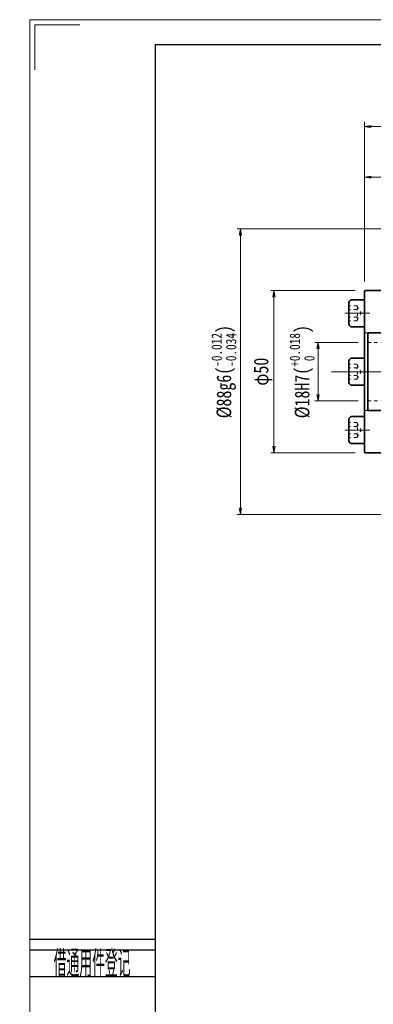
# Model space of a CAD drawing. Header units: millimetres. Extents: x -3 to 668, y 0 to 459.
# Tile 2 of 10: x -3 to 106, y 155 to 459. Entities that reach past the tile are written whole.
import ezdxf
from ezdxf.enums import TextEntityAlignment as Align

# ---------------------------------------------------------------- set-up
doc = ezdxf.new("R2010")
doc.units = ezdxf.units.MM
doc.linetypes.add('点画线', pattern=[18, 12, -2, 2, -2])
doc.linetypes.add('虚线', pattern=[2, 1, -1])
doc.layers.add('2细线层', color=4, linetype='Continuous')
doc.layers.add('6文字层', color=3, linetype='Continuous')
for name, color, linetype, lineweight in [('中心线层', 1, '点画线', 18), ('图框_外框线', 7, 'Continuous', 18), ('尺寸线层', 3, 'Continuous', 18), ('粗实线层', 7, 'Continuous', 35), ('虚线层', 6, '虚线', 18)]:
    doc.layers.add(name, color=color, linetype=linetype, lineweight=lineweight)
doc.styles.add('PC_TEXTSTYLE', font='ISOCP.SHX', dxfattribs={"width": 0.707, "bigfont": 'GBCBIG.SHX'})
doc.styles.add('宋体', font='SimSun.ttf', dxfattribs={"width": 0.8})
doc.dimstyles.new('A水平标注$0', dxfattribs={"dimtxt": 3.5, "dimasz": 2, "dimexe": 1.5, "dimexo": 3, "dimgap": 1.1, "dimtad": 1, "dimtoh": 1, "dimdec": 4, "dimdsep": 46, "dimtxsty": '宋体', "dimblk": 'OPEN', "dimcen": 3, "dimclrd": 3, "dimclre": 3, "dimclrt": 6, "dimadec": 0, "dimazin": 0, "dimtm": 1e-09, "dimtfac": 1, "dimtdec": 4, "dimtix": 1, "dimtmove": 0, "dimatfit": 3, "dimldrblk": 'OPEN', "dimfxl": 0, "dimlwd": 13, "dimlwe": 13, "dimarcsym": 0})
doc.dimstyles.new('D直径标注φ25', dxfattribs={"dimtxt": 3.5, "dimasz": 2, "dimexe": 1, "dimexo": 3, "dimtad": 1, "dimtoh": 1, "dimdec": 1, "dimdsep": 46, "dimtxsty": '宋体', "dimblk": 'OPEN', "dimcen": 3, "dimclrd": 3, "dimclre": 3, "dimclrt": 130, "dimadec": 0, "dimazin": 0, "dimtm": 1e-09, "dimtfac": 1, "dimtdec": 1, "dimtmove": 0, "dimatfit": 0, "dimldrblk": 'OPEN', "dimfxl": 0, "dimlwd": 13, "dimlwe": 13, "dimarcsym": 0})

# ---------------------------------------------------------------- blocks, each defined once
blk = doc.blocks.new('34fhh_1')
at = {"layer": '中心线层'}
blk.add_line((1.59, 0), (-6.07, 0), dxfattribs=at)
at = {"layer": '粗实线层'}
for p, q in [((-4.82, 3.31), (-4.82, -3.31)), ((0, 4.14), (-3.99, 4.14)), ((0, -4.14), (0, 4.14)), ((-3.99, -4.14), (0, -4.14))]:
    blk.add_line(p, q, dxfattribs=at)
for centre, start, end in [((-3.99, 3.31), 90, 180), ((-3.99, -3.31), 180, 270)]:
    blk.add_arc(centre, 0.828, start, end, dxfattribs=at)
at = {"layer": '虚线层'}
for p, q in [((-2.32, 2.31), (-4.82, 2.31)), ((-2.32, 1.15), (-4.82, 1.15)), ((-2.32, 2.31), (-0.99, 0)), ((-2.32, -2.31), (-0.99, 0)), ((-2.32, -1.15), (-4.82, -1.15)), ((-2.32, -2.31), (-4.82, -2.31))]:
    blk.add_line(p, q, dxfattribs=at)
for centre, radius, start, end in [((-3.47, 1.73), 1.29, 333.4349, 26.5651), ((-6.71, 0), 4.54, 345.2529, 14.7471), ((-3.47, -1.73), 1.29, 333.4349, 26.5651)]:
    blk.add_arc(centre, radius, start, end, dxfattribs=at)
blk = doc.blocks.new('zjt-090_1')
at = {"color": 7, "linetype": 'Continuous'}
for p, q in [((-19, -24.85), (-19, 24.85)), ((-10.41, 25), (-18.85, 25)), ((-10.26, 24.85), (-10.26, 0)), ((-8.74, 24.85), (-8.74, -24.85)), ((-0.15, 25), (-8.59, 25)), ((0, 24.85), (0, 0)), ((-10.26, 0), (-10.26, -24.85)), ((0, 0), (0, -24.85)), ((-18.85, -25), (-10.41, -25)), ((-8.59, -25), (-0.15, -25))]:
    blk.add_line(p, q, dxfattribs=at)
for centre, radius, start, end in [((-18.85, 24.85), 0.15, 90, 180), ((-10.41, 24.85), 0.15, 0, 90), ((-8.59, 24.85), 0.15, 90, 180), ((-0.15, 24.85), 0.15, 0, 90), ((-9.5, 22.25), 0.76, 0, 180), ((-9.5, -22.25), 0.76, 180, 0), ((-18.85, -24.85), 0.15, 180, 270), ((-10.41, -24.85), 0.15, 270, 0), ((-8.59, -24.85), 0.15, 180, 270), ((-0.15, -24.85), 0.15, 270, 0)]:
    blk.add_arc(centre, radius, start, end, dxfattribs=at)
at = {"layer": '中心线层'}
blk.add_line((3, 0), (-25.94, 0), dxfattribs=at)
at = {"layer": '粗实线层', "color": 6, "linetype": '虚线', "lineweight": 18}
for p, q in [((0, 12), (-19, 12)), ((0, -12), (-19, -12))]:
    blk.add_line(p, q, dxfattribs=at)
at = {"layer": '粗实线层'}
for p in [(-19, 18), (-19, 0)]:
    blk.add_blockref('34fhh_1', p, dxfattribs=at)
at = {"layer": '粗实线层', "xscale": -0.9999999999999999, "rotation": 180}
blk.add_blockref('34fhh_1', (-19, -18), dxfattribs=at)
blk = doc.blocks.new('_Open')
at = {"color": 0, "linetype": 'ByBlock', "lineweight": -2}
for p, q in [((-1, 0.17), (0, 0)), ((-1, -0.17), (0, 0)), ((0, 0), (-1, 0))]:
    blk.add_line(p, q, dxfattribs=at)
blk = doc.blocks.new('*D14')
at = {"layer": 'Defpoints', "color": 0, "transparency": 16777216}
for p in [(104.02, 359.05), (104.02, 341.05)]:
    blk.add_point(p, dxfattribs=at)
at = {"layer": '尺寸线层', "color": 3, "lineweight": 13, "transparency": 16777216}
for p, q in [((101.02, 359.05), (87.71, 359.05)), ((88.71, 357.05), (88.71, 343.05)), ((101.02, 341.05), (87.71, 341.05))]:
    blk.add_line(p, q, dxfattribs=at)
at = {"layer": '尺寸线层', "color": 3, "lineweight": 13, "transparency": 16777216, "xscale": 2, "yscale": 2, "zscale": 2}
for p, rotation in [((88.71, 359.05), 90), ((88.71, 341.05), 270)]:
    blk.add_blockref('_Open', p, dxfattribs=dict(at, rotation=rotation))
at = {"layer": '尺寸线层', "color": 130, "transparency": 16777216, "insert": (83.79, 350.05), "char_height": 4.5, "attachment_point": 5, "rotation": 90, "style": '宋体', "bg_fill": 3, "box_fill_scale": 1.1, "bg_fill_color": 257, "bg_fill_transparency": 0}
blk.add_mtext('{\\A1;\\A1;%%C18H7({\\H0.707107x;\\S+0.018^  0;})}', dxfattribs=at)
at = {"layer": 'Defpoints', "color": 0, "transparency": 16777216}
blk.add_point((88.71, 341.05), dxfattribs=at)
blk = doc.blocks.new('*D15')
at = {"layer": 'Defpoints', "color": 0, "transparency": 16777216}
for p in [(103.17, 375.05), (75.13, 325.05), (103.17, 325.05)]:
    blk.add_point(p, dxfattribs=at)
at = {"layer": '尺寸线层', "color": 3, "lineweight": 13, "transparency": 16777216}
for p, q in [((100.17, 375.05), (74.13, 375.05)), ((75.13, 373.05), (75.13, 327.05)), ((100.17, 325.05), (74.13, 325.05))]:
    blk.add_line(p, q, dxfattribs=at)
at = {"layer": '尺寸线层', "color": 3, "lineweight": 13, "transparency": 16777216, "xscale": 2, "yscale": 2, "zscale": 2}
for p, rotation in [((75.13, 375.05), 89.99999999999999), ((75.13, 325.05), 270)]:
    blk.add_blockref('_Open', p, dxfattribs=dict(at, rotation=rotation))
at = {"layer": '尺寸线层', "color": 130, "transparency": 16777216, "insert": (71.78, 350.05), "char_height": 4.5, "attachment_point": 5, "rotation": 90, "style": '宋体', "bg_fill": 3, "box_fill_scale": 1.1, "bg_fill_color": 257, "bg_fill_transparency": 0}
blk.add_mtext('φ50', dxfattribs=at)
blk = doc.blocks.new('*D17')
at = {"layer": 'Defpoints', "color": 0, "transparency": 16777216}
for p in [(103.02, 410.01), (124.02, 394.05), (103.02, 374.9)]:
    blk.add_point(p, dxfattribs=at)
at = {"layer": '尺寸线层', "color": 3, "lineweight": 13, "transparency": 16777216}
for p, q in [((103.02, 377.9), (103.02, 411.51)), ((122.02, 410.01), (105.02, 410.01)), ((124.02, 397.05), (124.02, 411.51))]:
    blk.add_line(p, q, dxfattribs=at)
at = {"layer": '尺寸线层', "color": 3, "lineweight": 13, "transparency": 16777216, "xscale": 2, "yscale": 2, "zscale": 2, "rotation": 180}
blk.add_blockref('_Open', (103.02, 410.01), dxfattribs=at)
at = {"layer": '尺寸线层', "color": 3, "lineweight": 13, "transparency": 16777216, "xscale": 2, "yscale": 2, "zscale": 2}
blk.add_blockref('_Open', (124.02, 410.01), dxfattribs=at)
at = {"layer": '尺寸线层', "color": 6, "transparency": 16777216, "insert": (113.52, 413.29), "char_height": 4.5, "attachment_point": 5, "style": '宋体', "bg_fill": 3, "box_fill_scale": 1.1, "bg_fill_color": 257, "bg_fill_transparency": 0}
blk.add_mtext('21', dxfattribs=at)
blk = doc.blocks.new('*D19')
at = {"layer": 'Defpoints', "color": 0, "transparency": 16777216}
for p in [(103.02, 425.6), (103.02, 374.9), (265.02, 374.9)]:
    blk.add_point(p, dxfattribs=at)
at = {"layer": '尺寸线层', "color": 3, "lineweight": 13, "transparency": 16777216}
for p, q in [((103.02, 377.9), (103.02, 427.1)), ((263.02, 425.6), (105.02, 425.6)), ((265.02, 377.9), (265.02, 427.1))]:
    blk.add_line(p, q, dxfattribs=at)
at = {"layer": '尺寸线层', "color": 3, "lineweight": 13, "transparency": 16777216, "xscale": 2, "yscale": 2, "zscale": 2, "rotation": 180}
blk.add_blockref('_Open', (103.02, 425.6), dxfattribs=at)
at = {"layer": '尺寸线层', "color": 3, "lineweight": 13, "transparency": 16777216, "xscale": 2, "yscale": 2, "zscale": 2}
blk.add_blockref('_Open', (265.02, 425.6), dxfattribs=at)
at = {"layer": '尺寸线层', "color": 6, "transparency": 16777216, "insert": (184.02, 428.9), "char_height": 4.5, "attachment_point": 5, "style": '宋体', "bg_fill": 3, "box_fill_scale": 1.1, "bg_fill_color": 257, "bg_fill_transparency": 0}
blk.add_mtext('162', dxfattribs=at)
blk = doc.blocks.new('*D20')
at = {"layer": 'Defpoints', "color": 0, "transparency": 16777216}
for p in [(124.02, 394.05), (64.8, 306.05), (124.02, 306.05)]:
    blk.add_point(p, dxfattribs=at)
at = {"layer": '尺寸线层', "color": 3, "lineweight": 13, "transparency": 16777216}
for p, q in [((121.02, 394.05), (63.8, 394.05)), ((64.8, 392.05), (64.8, 308.05)), ((121.02, 306.05), (63.8, 306.05))]:
    blk.add_line(p, q, dxfattribs=at)
at = {"layer": '尺寸线层', "color": 3, "lineweight": 13, "transparency": 16777216, "xscale": 2, "yscale": 2, "zscale": 2}
for p, rotation in [((64.8, 394.05), 90), ((64.8, 306.05), 270)]:
    blk.add_blockref('_Open', p, dxfattribs=dict(at, rotation=rotation))
at = {"layer": '尺寸线层', "color": 130, "transparency": 16777216, "insert": (59.73, 350.05), "char_height": 4.5, "attachment_point": 5, "rotation": 90, "style": '宋体', "bg_fill": 3, "box_fill_scale": 1.1, "bg_fill_color": 257, "bg_fill_transparency": 0}
blk.add_mtext('{\\A1;\\A1;%%C88g6({\\H0.707107x;\\S-0.012^ -0.034;})}', dxfattribs=at)

msp = doc.modelspace()

# ---------------------------------------------------------------- linework, layer by layer
at = {"layer": '2细线层'}
for p, q in [((0.18127, 175.10202), (38.59974, 175.10202)), ((0.18127, 171.82002), (38.59974, 171.82002)), ((0.18127, 163.61502), (38.59974, 163.61502))]:
    msp.add_line(p, q, dxfattribs=at)
at = {"layer": '中心线层'}
msp.add_line((92.82702, 350.05043), (251.92201, 350.05043), dxfattribs=at)
at = {"layer": '图框_外框线', "color": 3}
msp.add_lwpolyline([(1.54399, 443.12496), (1.54399, 457.02087), (15.43989, 457.02087)], dxfattribs=at)

# ---------------------------------------------------------------- block references
at = {"layer": '粗实线层'}
msp.add_blockref('zjt-090_1', (122.01652, 350.05043), dxfattribs=at)

# ---------------------------------------------------------------- texts
at = {"layer": '6文字层', "color": 3, "style": 'PC_TEXTSTYLE', "width": 0.667}
msp.add_text('借通用件登记', height=8.205004, dxfattribs=at).set_placement((19.18217, 167.93509), align=Align.MIDDLE)

# ---------------------------------------------------------------- next in the draw order: dimensions: what is measured, and where the dimension line sits
at = {"layer": '尺寸线层'}
dim = msp.add_linear_dim(base=(88.7101, 341.05043), p1=(104.01652, 359.05043), p2=(104.01652, 341.05043), angle=270, text='{\\A1;\\A1;%%C18H7({\\H0.707107x;\\S+0.018^  0;})}', dimstyle='D直径标注φ25', override={"dimtxt": 4.5, "dimgap": 1, "dimpost": 'φ<>', "dimtp": 0.018, "dimtm": 0, "dimtdec": 3, "dimtzin": 8}, dxfattribs=at)
dim.commit()
dim.dimension.update_dxf_attribs({"geometry": '*D14', "text_midpoint": (88.7101, 350.05043), "dimtype": 160})

# ---------------------------------------------------------------- next in the draw order: dimensions: what is measured, and where the dimension line sits
dim = msp.add_linear_dim(base=(75.12991, 325.05043), p1=(103.16652, 375.05043), p2=(103.16652, 325.05043), angle=270, dimstyle='D直径标注φ25', override={"dimtxt": 4.5, "dimgap": 1, "dimpost": 'φ<>'}, dxfattribs=at)
dim.commit()
dim.dimension.update_dxf_attribs({"geometry": '*D15', "text_midpoint": (71.77935, 350.05043)})

# ---------------------------------------------------------------- next in the draw order: linework, layer by layer
at = {"layer": '粗实线层', "color": 6, "linetype": '虚线', "lineweight": 18}
for p, q in [((104.01652, 359.05043), (129.01652, 359.05043)), ((104.01652, 341.05043), (129.01652, 341.05043))]:
    msp.add_line(p, q, dxfattribs=at)

# ---------------------------------------------------------------- next in the draw order: dimensions: what is measured, and where the dimension line sits
at = {"layer": '尺寸线层'}
dim = msp.add_linear_dim(base=(103.01652, 410.00506), p1=(124.01652, 394.05043), p2=(103.01652, 374.90043), dimstyle='A水平标注$0', override={"dimtxt": 4.5, "dimdec": 1, "dimpost": '<>', "dimblk": 'Open', "dimtvp": 0.1, "dimtfill": 1, "dimtfillclr": 256}, dxfattribs=at)
dim.commit()
dim.dimension.update_dxf_attribs({"geometry": '*D17', "text_midpoint": (113.51652, 413.29221)})

# ---------------------------------------------------------------- next in the draw order: dimensions: what is measured, and where the dimension line sits
dim = msp.add_linear_dim(base=(103.01652, 425.60237), p1=(265.01652, 374.90043), p2=(103.01652, 374.90043), dimstyle='A水平标注$0', override={"dimtxt": 4.5, "dimdec": 1, "dimpost": '<>', "dimblk": 'Open', "dimtvp": 0.1, "dimtfill": 1, "dimtfillclr": 256}, dxfattribs=at)
dim.commit()
dim.dimension.update_dxf_attribs({"geometry": '*D19', "text_midpoint": (184.01652, 428.90209)})

# ---------------------------------------------------------------- next in the draw order: dimensions: what is measured, and where the dimension line sits
dim = msp.add_linear_dim(base=(64.80091, 306.05043), p1=(124.01652, 394.05043), p2=(124.01652, 306.05043), angle=270, text='{\\A1;\\A1;%%C88g6({\\H0.707107x;\\S-0.012^ -0.034;})}', dimstyle='D直径标注φ25', override={"dimtxt": 4.5, "dimgap": 1, "dimpost": 'φ<>', "dimtp": -0.012, "dimtm": 0.034, "dimtdec": 3, "dimtzin": 8}, dxfattribs=at)
dim.commit()
dim.dimension.update_dxf_attribs({"geometry": '*D20', "text_midpoint": (59.73233, 350.05043)})

# ---------------------------------------------------------------- next in the draw order: linework, layer by layer
at = {"layer": '图框_外框线', "color": 3}
msp.add_lwpolyline([(0, 0), (648.47555, 0), (648.47555, 458.56485), (0, 458.56485)], close=True, dxfattribs=at)
at = {"layer": '图框_外框线', "color": 3, "lineweight": 25}
msp.add_lwpolyline([(38.59974, 7.71995), (640.75561, 7.71995), (640.75561, 450.84491), (38.59974, 450.84491)], close=True, dxfattribs=at)
at = {"layer": '粗实线层'}
for p, q in [((122.01652, 362.04949), (104.01652, 362.04949)), ((104.01652, 362.04949), (104.01652, 338.05043)), ((104.01652, 338.05043), (122.01652, 338.05043))]:
    msp.add_line(p, q, dxfattribs=at)

doc.saveas('drawing.dxf')
